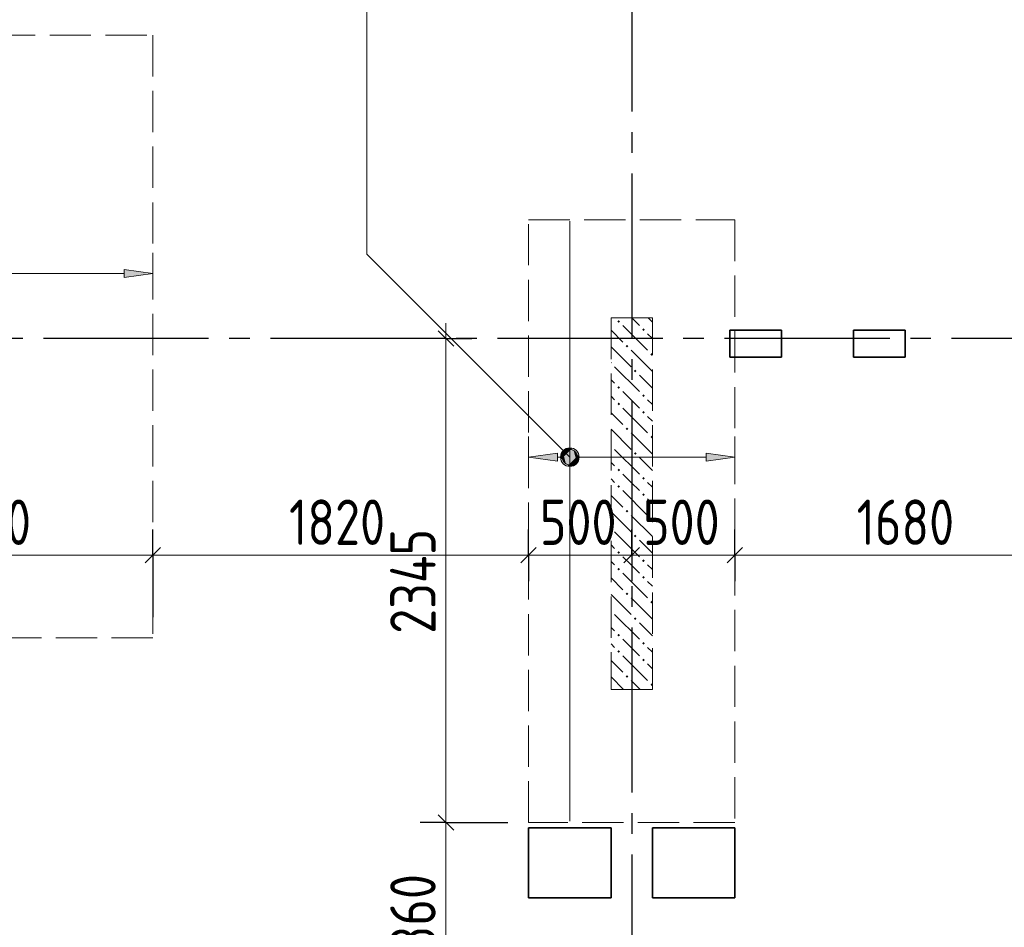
# Model space of a CAD drawing. Header units: millimetres. Extents: x 0 to 64958, y 0 to 42000.
# Tile 24 of 31: x 35795 to 40565, y 24247 to 28645. Entities that reach past the tile are written whole.
import ezdxf

# ---------------------------------------------------------------- set-up
doc = ezdxf.new("R2010")
doc.units = ezdxf.units.MM
doc.linetypes.add('______2', pattern=[270, 200, -70])
doc.linetypes.add('______5', pattern=[1100, 800, -100, 100, -100])
for name, color, linetype, lineweight in [('Standard', 7, 'Continuous', 25), ('ДОП Верх по У', 7, 'Continuous', 25), ('ЖБ Пилон', 180, 'Continuous', 25), ('Оси', 40, '______5', 18), ('Позиционная метка номер позиции', 7, 'Continuous', 13), ('Примечания', 7, 'Continuous', 25)]:
    doc.layers.add(name, color=color, linetype=linetype, lineweight=lineweight)
doc.layers.add('ЖБ Перекрытие верхний уровень', color=7, linetype='Continuous', lineweight=25, true_color=0xe0e0ff)
doc.styles.add('GOST 2.304-81', font='txt')

msp = doc.modelspace()

# ---------------------------------------------------------------- hatches: boundary and pattern name
at = {"layer": 'ДОП Верх по У', "linetype": 'Continuous', "lineweight": 13, "transparency": 33554687}
for points in [[(36300, 27395.3), (36440, 27415.3), (36300, 27435.3)], [(38427.7, 26506.6), (38427.7, 26544.1), (38422.5, 26525.3)], [(38427.7, 26544.1), (38441.2, 26493.1), (38441.2, 26557.6)], [(38427.7, 26544.1), (38427.7, 26506.6), (38441.2, 26493.1)], [(38441.2, 26557.6), (38460, 26487.8), (38460, 26562.8)], [(38441.2, 26557.6), (38441.2, 26493.1), (38460, 26487.8)], [(38460, 26562.8), (38460, 26487.8), (38478.7, 26493.1)], [(38460, 26562.8), (38478.7, 26493.1), (38478.7, 26557.6)], [(38478.7, 26557.6), (38478.7, 26493.1), (38492.2, 26506.6)], [(38478.7, 26557.6), (38492.2, 26506.6), (38492.2, 26544.1)], [(38492.2, 26544.1), (38492.2, 26506.6), (38497.5, 26525.3)], [(39120, 26505.3), (39260, 26525.3), (39120, 26545.3)]]:
    msp.add_hatch(color=7, dxfattribs=at).paths.add_polyline_path(points)
msp.add_hatch(color=7, dxfattribs=at).paths.add_polyline_path([(38400, 26505.3), (38260, 26525.3), (38400, 26545.3)], flags=16)
at = {"layer": 'ЖБ Пилон', "linetype": 'Continuous', "lineweight": 18, "transparency": 33554687}
for points in [[(38690.5, 27183.1), (38696.9, 27189.6), (38703.4, 27183.1), (38696.9, 27176.6)], [(38810.4, 27143.1), (38816.9, 27149.6), (38823.4, 27143.1), (38816.9, 27136.6)], [(38730.5, 27063.1), (38737, 27069.6), (38743.5, 27063.1), (38737, 27056.6)], [(38850.5, 27023.1), (38857, 27029.6), (38859.9, 27026.7), (38859.9, 27019.6), (38857, 27016.6)], [(38659.9, 26986.7), (38663.5, 26983.1), (38659.9, 26979.6)], [(38770.5, 26943.1), (38777, 26949.6), (38783.4, 26943.1), (38777, 26936.6)], [(38690.5, 26863.1), (38696.9, 26869.6), (38703.4, 26863.1), (38696.9, 26856.6)], [(38810.4, 26823.1), (38816.9, 26829.6), (38823.4, 26823.1), (38816.9, 26816.6)], [(38690.5, 26783.1), (38696.9, 26789.6), (38703.4, 26783.1), (38696.9, 26776.6)], [(38810.4, 26743.1), (38816.9, 26749.6), (38823.4, 26743.1), (38816.9, 26736.6)], [(38730.5, 26663.1), (38737, 26669.6), (38743.5, 26663.1), (38737, 26656.6)], [(38850.5, 26623.1), (38857, 26629.6), (38859.9, 26626.7), (38859.9, 26619.6), (38857, 26616.6)], [(38659.9, 26586.7), (38663.5, 26583.1), (38659.9, 26579.6)], [(38770.5, 26543.1), (38777, 26549.6), (38783.4, 26543.1), (38777, 26536.6)], [(38690.5, 26463.1), (38696.9, 26469.6), (38703.4, 26463.1), (38696.9, 26456.6)], [(38810.4, 26423.1), (38816.9, 26429.6), (38823.4, 26423.1), (38816.9, 26416.6)], [(38690.5, 26383.1), (38696.9, 26389.6), (38703.4, 26383.1), (38696.9, 26376.6)], [(38810.4, 26343.1), (38816.9, 26349.6), (38823.4, 26343.1), (38816.9, 26336.6)], [(38730.5, 26263.1), (38737, 26269.6), (38743.5, 26263.1), (38737, 26256.6)], [(38850.5, 26223.1), (38857, 26229.6), (38859.9, 26226.7), (38859.9, 26219.6), (38857, 26216.6)], [(38659.9, 26186.7), (38663.5, 26183.1), (38659.9, 26179.6)], [(38770.5, 26143.1), (38777, 26149.6), (38783.4, 26143.1), (38777, 26136.6)], [(38690.5, 26063.1), (38696.9, 26069.6), (38703.4, 26063.1), (38696.9, 26056.6)], [(38810.4, 26023.1), (38816.9, 26029.6), (38823.4, 26023.1), (38816.9, 26016.6)], [(38690.5, 25983.1), (38696.9, 25989.6), (38703.4, 25983.1), (38696.9, 25976.6)], [(38810.4, 25943.1), (38816.9, 25949.6), (38823.4, 25943.1), (38816.9, 25936.6)], [(38730.5, 25863.1), (38737, 25869.6), (38743.5, 25863.1), (38737, 25856.6)], [(38850.5, 25823.1), (38857, 25829.6), (38859.9, 25826.7), (38859.9, 25819.6), (38857, 25816.6)], [(38659.9, 25786.7), (38663.5, 25783.1), (38659.9, 25779.6)], [(38770.5, 25743.1), (38777, 25749.6), (38783.4, 25743.1), (38777, 25736.6)], [(38690.5, 25663.1), (38696.9, 25669.6), (38703.4, 25663.1), (38696.9, 25656.6)], [(38810.4, 25623.1), (38816.9, 25629.6), (38823.4, 25623.1), (38816.9, 25616.6)], [(38690.5, 25583.1), (38696.9, 25589.6), (38703.4, 25583.1), (38696.9, 25576.6)], [(38810.4, 25543.1), (38816.9, 25549.6), (38823.4, 25543.1), (38816.9, 25536.6)], [(38730.5, 25463.1), (38737, 25469.6), (38743.5, 25463.1), (38737, 25456.6)], [(38850.5, 25423.1), (38857, 25429.6), (38859.9, 25426.7), (38859.9, 25419.6), (38857, 25416.6)]]:
    msp.add_hatch(color=7, dxfattribs=at).paths.add_polyline_path(points, flags=16)
at = {"layer": 'Позиционная метка номер позиции', "linetype": 'Continuous', "lineweight": 13, "transparency": 33554687}
for points in [[(38428.2, 26493.5), (38471.4, 26568.6), (38416.7, 26513.8)], [(38416.7, 26513.8), (38471.4, 26568.6), (38448.5, 26568.6)], [(38416.7, 26513.8), (38448.5, 26568.6), (38416.7, 26536.8)], [(38416.7, 26536.8), (38448.5, 26568.6), (38428.2, 26557.1)], [(38428.2, 26493.5), (38491.8, 26557.1), (38471.4, 26568.6)], [(38448.5, 26482), (38491.8, 26557.1), (38428.2, 26493.5)], [(38448.5, 26482), (38503.3, 26536.8), (38491.8, 26557.1)], [(38471.4, 26482), (38503.3, 26536.8), (38448.5, 26482)], [(38471.4, 26482), (38503.3, 26513.8), (38503.3, 26536.8)], [(38503.3, 26513.8), (38471.4, 26482), (38491.8, 26493.5)]]:
    msp.add_hatch(color=7, dxfattribs=at).paths.add_polyline_path(points)

# ---------------------------------------------------------------- linework, layer by layer
at = {"layer": 'Standard', "color": 7, "linetype": 'Continuous', "lineweight": 13, "transparency": 33554687}
for p, q in [((37860, 27100), (37860, 27175)), ((36440, 26050), (34840, 26050)), ((38260, 26050), (36440, 26050)), ((38760, 26050), (38260, 26050)), ((39260, 26050), (38760, 26050)), ((40940, 26050), (39260, 26050)), ((37860, 23895), (37860, 24755))]:
    msp.add_line(p, q, dxfattribs=at)
at = {"layer": 'Standard', "color": 251, "linetype": 'Continuous', "lineweight": -3, "true_color": 0x656565, "transparency": 33554687}
for p, q in [((37860, 27100), (37473.7, 27100)), ((37860, 27100), (37735, 27100)), ((37860, 27100), (37985, 27100)), ((36440, 26050), (36440, 26175)), ((38260, 26050), (38260, 26175)), ((38760, 26050), (38760, 26175)), ((39260, 26050), (39260, 26175)), ((36440, 26050), (36440, 25925)), ((36440, 26050), (36440, 25750)), ((38260, 26050), (38260, 25925)), ((38760, 26050), (38760, 25925)), ((38760, 26050), (38760, 26050)), ((39260, 26050), (39260, 25925)), ((39260, 26050), (39260, 26050)), ((37860, 24755), (37735, 24755)), ((37860, 24755), (37985, 24755))]:
    msp.add_line(p, q, dxfattribs=at)
at = {"layer": 'Standard', "color": 7, "linetype": 'Continuous', "lineweight": 25, "transparency": 33554687}
for p, q in [((37897.5, 27062.5), (37822.5, 27137.5)), ((36477.5, 26087.5), (36402.5, 26012.5)), ((38297.5, 26087.5), (38222.5, 26012.5)), ((38797.5, 26087.5), (38722.5, 26012.5)), ((39297.5, 26087.5), (39222.5, 26012.5)), ((37897.5, 24717.5), (37822.5, 24792.5))]:
    msp.add_line(p, q, dxfattribs=at)
at = {"layer": 'Standard', "color": 7, "linetype": 'Continuous', "lineweight": 13, "transparency": 33554687}
msp.add_lwpolyline([(37860, 24755), (37860, 25136.8), (37860, 25136.8), (37860, 27100)], dxfattribs=at)
at = {"layer": 'Standard', "color": 251, "linetype": 'Continuous', "lineweight": -3, "true_color": 0x656565, "transparency": 33554687}
for points in [[(38260, 26050), (38260, 26067), (38260, 26067), (38260, 26067), (38260, 26067), (38260, 26067), (38260, 26067), (38260, 26067), (38260, 26067), (38260, 26067), (38260, 26067), (38260, 26067), (38260, 26067), (38260, 26067), (38260, 26067), (38260, 26067), (38260, 26067), (38260, 26067), (38260, 26067), (38260, 26067), (38260, 26067), (38260, 26067), (38260, 26067), (38260, 26067), (38260, 26067), (38260, 26067), (38260, 26067), (38260, 26067), (38260, 26067), (38260, 26067), (38260, 26067), (38260, 26067), (38260, 26067), (38260, 26067), (38260, 26067), (38260, 26067), (38260, 26067), (38260, 26067), (38260, 26067), (38260, 26067), (38260, 26067), (38260, 26067), (38260, 26067), (38260, 26067), (38260, 26067), (38260, 26067), (38260, 26067), (38260, 26067), (38260, 26067), (38260, 26067), (38260, 26067), (38260, 26067), (38260, 26067), (38260, 26115)], [(37860, 24755), (37924.3, 24755), (37924.3, 24755), (38160, 24755)]]:
    msp.add_lwpolyline(points, dxfattribs=at)
at = {"layer": 'ДОП Верх по У', "color": 7, "linetype": 'Continuous', "lineweight": 18, "transparency": 33554687}
msp.add_line((38460, 27669), (38460, 24761), dxfattribs=at)
at = {"layer": 'ДОП Верх по У', "color": 251, "linetype": 'Continuous', "lineweight": 13, "true_color": 0x494949, "transparency": 33554687}
for p, q in [((36440, 27415.3), (36440, 27515.3)), ((36440, 27415.3), (36300, 27435.3)), ((36300, 27435.3), (36300, 27395.3)), ((35270, 27415.3), (36300, 27415.3)), ((36300, 27395.3), (36440, 27415.3)), ((36440, 27415.3), (36440, 27315.3)), ((36440, 27415.3), (36440, 27415.3)), ((38260, 26525.3), (38260, 26625.3)), ((39260, 26525.3), (39260, 26625.3)), ((38260, 26525.3), (38400, 26545.3)), ((38400, 26505.3), (38260, 26525.3)), ((38260, 26525.3), (38260, 26425.3)), ((38260, 26525.3), (38260, 26525.3)), ((38400, 26545.3), (38400, 26505.3)), ((38400, 26525.3), (38430, 26525.3)), ((38460, 26562.8), (38460, 26562.8)), ((38490, 26525.3), (39120, 26525.3)), ((39260, 26525.3), (39120, 26545.3)), ((39120, 26545.3), (39120, 26505.3)), ((39120, 26505.3), (39260, 26525.3)), ((39260, 26525.3), (39260, 26425.3)), ((39260, 26525.3), (39260, 26525.3)), ((38460, 26487.8), (38460, 26487.8))]:
    msp.add_line(p, q, dxfattribs=at)
msp.add_circle((38460, 26525.3), 37.5, dxfattribs=at)
at = {"layer": 'ЖБ Перекрытие верхний уровень', "color": 7, "linetype": 'Continuous', "lineweight": 35, "transparency": 33554687}
for p, q in [((39485, 27140), (39235, 27140)), ((39235, 27140), (39235, 27010)), ((39485, 27010), (39485, 27140)), ((40085, 27140), (39835, 27140)), ((39835, 27140), (39835, 27010)), ((40085, 27010), (40085, 27140)), ((39235, 27010), (39485, 27010)), ((39835, 27010), (40085, 27010)), ((38660, 24730), (38260, 24730)), ((38260, 24730), (38260, 24390)), ((38660, 24390), (38660, 24730)), ((39260, 24730), (38860, 24730)), ((38860, 24730), (38860, 24390)), ((39260, 24390), (39260, 24730)), ((38260, 24390), (38660, 24390)), ((38860, 24390), (39260, 24390))]:
    msp.add_line(p, q, dxfattribs=at)
at = {"layer": 'ЖБ Пилон', "color": 253, "linetype": '______2', "lineweight": 13, "true_color": 0xa0a0a0, "transparency": 33554687}
for p, q in [((38659.9, 27200), (38659.9, 25400)), ((38859.9, 27200), (38659.9, 27200)), ((38859.9, 25400), (38859.9, 27200)), ((38659.9, 25400), (38859.9, 25400))]:
    msp.add_line(p, q, dxfattribs=at)
at = {"layer": 'ЖБ Пилон', "color": 9, "linetype": 'Continuous', "lineweight": 18, "true_color": 0xc7c7c7, "transparency": 33554687}
for p, q in [((38796.9, 27163.1), (38760.1, 27200)), ((38840.1, 27200), (38859.9, 27180.2)), ((38716.9, 27163.1), (38837, 27043.1)), ((38659.9, 27140.1), (38716.9, 27083.1)), ((38837, 27123.1), (38859.9, 27100.2)), ((38659.9, 27060.2), (38757, 26963.1)), ((38757, 27043.1), (38859.9, 26940.2)), ((38677, 26963.1), (38796.9, 26843.1)), ((38859.9, 26860.2), (38796.9, 26923.1)), ((38659.9, 26900.2), (38677, 26883.1)), ((38659.9, 26820.2), (38677, 26803.1)), ((38757, 26803.1), (38716.9, 26843.1)), ((38796.9, 26763.1), (38757, 26803.1)), ((38837, 26803.1), (38859.9, 26780.2)), ((38659.9, 26740.1), (38716.9, 26683.1)), ((38716.9, 26763.1), (38837, 26643.1)), ((38837, 26723.1), (38859.9, 26700.2)), ((38659.9, 26660.2), (38757, 26563.1)), ((38757, 26643.1), (38859.9, 26540.2)), ((38677, 26563.1), (38796.9, 26443.1)), ((38659.9, 26500.2), (38677, 26483.1)), ((38859.9, 26460.2), (38796.9, 26523.1)), ((38757, 26403.1), (38716.9, 26443.1)), ((38659.9, 26420.2), (38677, 26403.1)), ((38796.9, 26363.1), (38757, 26403.1)), ((38837, 26403.1), (38859.9, 26380.2)), ((38659.9, 26340.1), (38716.9, 26283.1)), ((38716.9, 26363.1), (38837, 26243.1)), ((38837, 26323.1), (38859.9, 26300.2)), ((38659.9, 26260.2), (38757, 26163.1)), ((38757, 26243.1), (38859.9, 26140.2)), ((38677, 26163.1), (38796.9, 26043.1)), ((38659.9, 26100.2), (38677, 26083.1)), ((38859.9, 26060.2), (38796.9, 26123.1)), ((38659.9, 26020.2), (38677, 26003.1)), ((38757, 26003.1), (38716.9, 26043.1)), ((38796.9, 25963.1), (38757, 26003.1)), ((38837, 26003.1), (38859.9, 25980.2)), ((38716.9, 25963.1), (38837, 25843.1)), ((38659.9, 25940.1), (38716.9, 25883.1)), ((38837, 25923.1), (38859.9, 25900.2)), ((38659.9, 25860.2), (38757, 25763.1)), ((38757, 25843.1), (38859.9, 25740.2)), ((38677, 25763.1), (38796.9, 25643.1)), ((38859.9, 25660.2), (38796.9, 25723.1)), ((38659.9, 25700.2), (38677, 25683.1)), ((38659.9, 25620.2), (38677, 25603.1)), ((38757, 25603.1), (38716.9, 25643.1)), ((38796.9, 25563.1), (38757, 25603.1)), ((38837, 25603.1), (38859.9, 25580.2)), ((38659.9, 25540.1), (38716.9, 25483.1)), ((38716.9, 25563.1), (38837, 25443.1)), ((38837, 25523.1), (38859.9, 25500.2)), ((38659.9, 25460.2), (38720.1, 25400)), ((38757, 25443.1), (38800.1, 25400))]:
    msp.add_line(p, q, dxfattribs=at)
at = {"layer": 'Оси', "color": 8, "linetype": '______5', "lineweight": -3, "transparency": 33554687}
for p, q in [((38760, 38900), (38760, 15270)), ((49910, 27100), (4600, 27100))]:
    msp.add_line(p, q, dxfattribs=at)
at = {"layer": 'Позиционная метка номер позиции', "color": 7, "linetype": 'Continuous', "lineweight": 13, "transparency": 33554687}
for p, q in [((38428.2, 26557.1), (38428.2, 26557.1)), ((38491.8, 26557.1), (38491.8, 26557.1)), ((38428.2, 26493.5), (38428.2, 26493.5)), ((38491.8, 26493.5), (38491.8, 26493.5))]:
    msp.add_line(p, q, dxfattribs=at)
msp.add_lwpolyline([(38460, 26525.3), (37477.1, 27508.2), (37477.1, 29800), (39977.1, 29800)], dxfattribs=at)
msp.add_circle((38460, 26525.3), 45, dxfattribs=at)
at = {"layer": 'Примечания', "color": 7, "linetype": '______2', "lineweight": 18, "transparency": 33554687}
for p, q in [((33240, 28570), (36440, 28570)), ((36440, 28570), (36440, 25650)), ((38260, 24755), (38260, 27675)), ((38260, 27675), (39260, 27675)), ((39260, 27675), (39260, 24755)), ((36440, 25650), (33240, 25650)), ((39260, 24755), (38260, 24755))]:
    msp.add_line(p, q, dxfattribs=at)

# ---------------------------------------------------------------- texts
at = {"layer": 'Standard', "color": 7, "linetype": 'Continuous', "lineweight": 25, "transparency": 33554687, "char_height": 220, "attachment_point": 7, "style": 'GOST 2.304-81'}
for s, insert, width in [('1600', (35389.8, 26100), 625.735), ('1820', (37099.8, 26100), 625.741), ('500', (38314.5, 26100), 516.396), ('500', (38814.5, 26100), 516.396), ('1680', (39849.8, 26100), 625.729)]:
    msp.add_mtext(s, dxfattribs=dict(at, insert=insert, width=width))
at = {"layer": 'Standard', "color": 7, "linetype": 'Continuous', "lineweight": 25, "transparency": 33554687, "char_height": 220, "attachment_point": 7, "rotation": 90, "style": 'GOST 2.304-81'}
for s, insert, width in [('2345', (37809.9, 25669.5), 641.482), ('860', (37810, 24121.7), 531.967)]:
    msp.add_mtext(s, dxfattribs=dict(at, insert=insert, width=width))

doc.saveas('drawing.dxf')
